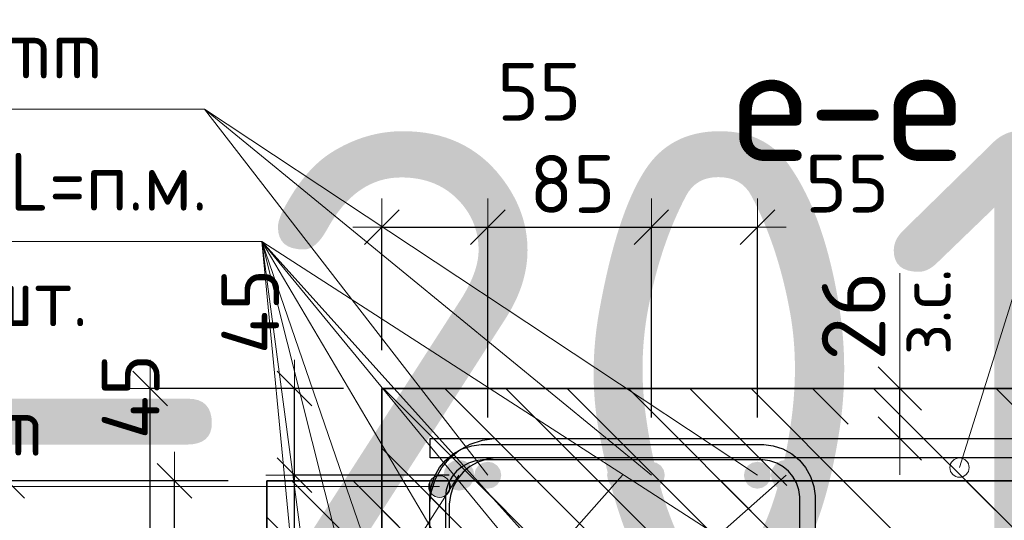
# Model space of a CAD drawing. Header units: metres. Extents: x -38 to 97, y -15 to 21.
# Tile 85 of 132: x 72.107 to 72.618, y 5.595 to 5.855. Entities that reach past the tile are written whole.
import ezdxf

# ---------------------------------------------------------------- set-up
doc = ezdxf.new("R2010")
doc.units = ezdxf.units.M
doc.header["$PDMODE"] = 65
for name, color, linetype, lineweight in [('XR$3$Арм. стержнями верхней зоны', 180, 'Continuous', 35), ('XR$3$Арм.стержн. Арматура края', 96, 'Continuous', 35), ('XR$3$Арм.стержн. Доп. арматура', 180, 'Continuous', 35), ('XR$3$Арм.стержн. Хомут', 240, 'Continuous', 35), ('XR$3$Арм.стержн.горизонт. 1', 180, 'Continuous', 35), ('XR$3$Размерная линия (1)', 7, 'Continuous', 13), ('XR$3$Размерная линия_ общее', 7, 'Continuous', 13), ('XR$5$Арм.стержн.горизонт. 1', 180, 'Continuous', 35), ('XR$5$Размерная линия (1)', 7, 'Continuous', 13)]:
    doc.layers.add(name, color=color, linetype=linetype, lineweight=lineweight)
doc.styles.add('ISOCPEUR', font='txt')
doc.dimstyles.new('DIMSTYLE_11', dxfattribs={"dimtxt": 0.033, "dimasz": 0.0375, "dimexe": 0, "dimexo": 0, "dimgap": 0.0165, "dimtad": 2, "dimdec": 0, "dimlfac": 1000, "dimrnd": 1, "dimzin": 12, "dimdsep": 46, "dimtxsty": 'ISOCPEUR', "dimblk1": 'ALL_ML_STRICH', "dimblk2": 'ALL_ML_STRICH', "dimsah": 1, "dimcen": 0, "dimclrd": 7, "dimclre": 256, "dimclrt": 7, "dimadec": 0, "dimazin": 0, "dimtfac": 1, "dimtdec": 0, "dimtix": 1, "dimtmove": 2, "dimatfit": 3, "dimfxl": 0, "dimtvp": 1.2, "dimtzin": 0, "dimlwd": 0, "dimlwe": -3, "dimarcsym": 0})
doc.dimstyles.new('DIMSTYLE_12', dxfattribs={"dimtxt": 0.03, "dimasz": 0.03, "dimexe": 0, "dimexo": 0, "dimgap": 0.015, "dimtad": 2, "dimdec": 0, "dimlfac": 1000, "dimrnd": 1, "dimzin": 12, "dimdsep": 46, "dimtxsty": 'ISOCPEUR', "dimblk1": 'ALL_ML_STRICH', "dimblk2": 'ALL_ML_STRICH', "dimsah": 1, "dimcen": 0, "dimclrd": 7, "dimclre": 256, "dimclrt": 7, "dimadec": 0, "dimazin": 0, "dimtfac": 1, "dimtdec": 0, "dimtix": 1, "dimtmove": 2, "dimatfit": 3, "dimfxl": 0, "dimtzin": 0, "dimlwd": 0, "dimlwe": -3, "dimarcsym": 0})
doc.dimstyles.new('DIMSTYLE_14', dxfattribs={"dimtxt": 0.03, "dimasz": 0.03, "dimexe": 0, "dimexo": 0, "dimgap": 0.015, "dimtad": 2, "dimdec": 0, "dimlfac": 1000, "dimrnd": 1, "dimzin": 12, "dimdsep": 46, "dimtxsty": 'ISOCPEUR', "dimblk1": 'ALL_ML_STRICH', "dimblk2": 'ALL_ML_STRICH', "dimsah": 1, "dimcen": 0, "dimclrd": 7, "dimclre": 256, "dimclrt": 7, "dimadec": 0, "dimazin": 0, "dimtfac": 1, "dimtdec": 0, "dimtix": 1, "dimtmove": 2, "dimatfit": 3, "dimfxl": 0, "dimtvp": 1.2, "dimtzin": 0, "dimlwd": 0, "dimlwe": -3, "dimarcsym": 0})
doc.dimstyles.new('DIMSTYLE_21', dxfattribs={"dimtxt": 0.03, "dimasz": 0.03, "dimexe": 0, "dimexo": 0, "dimgap": 0.015, "dimtad": 2, "dimdec": 0, "dimlfac": 1000, "dimrnd": 5, "dimzin": 12, "dimdsep": 46, "dimtxsty": 'ISOCPEUR', "dimblk1": 'ALL_ML_STRICH', "dimblk2": 'ALL_ML_STRICH', "dimsah": 1, "dimcen": 0, "dimclrd": 7, "dimclre": 256, "dimclrt": 7, "dimadec": 0, "dimazin": 0, "dimtfac": 1, "dimtdec": 0, "dimtix": 1, "dimtmove": 2, "dimatfit": 3, "dimfxl": 0, "dimtvp": 1.2, "dimtzin": 0, "dimlwd": 0, "dimlwe": -3, "dimarcsym": 0})
doc.dimstyles.new('DIMSTYLE_22', dxfattribs={"dimtxt": 0.03, "dimasz": 0.03, "dimexe": 0, "dimexo": 0, "dimgap": 0.015, "dimtad": 2, "dimdec": 0, "dimlfac": 1000, "dimrnd": 5, "dimzin": 12, "dimdsep": 46, "dimtxsty": 'ISOCPEUR', "dimblk1": 'ALL_ML_STRICH', "dimblk2": 'ALL_ML_STRICH', "dimsah": 1, "dimcen": 0, "dimclrd": 7, "dimclre": 256, "dimclrt": 7, "dimadec": 0, "dimazin": 0, "dimtfac": 1, "dimtdec": 0, "dimtix": 1, "dimtmove": 2, "dimatfit": 3, "dimfxl": 0, "dimtzin": 0, "dimlwd": 0, "dimlwe": -3, "dimarcsym": 0})
doc.dimstyles.new('DIMSTYLE_23', dxfattribs={"dimtxt": 0.03, "dimasz": 0.03, "dimexe": 0, "dimexo": 0, "dimgap": 0.015, "dimtad": 2, "dimdec": 0, "dimlfac": 1000, "dimrnd": 5, "dimzin": 12, "dimdsep": 46, "dimtxsty": 'ISOCPEUR', "dimblk1": 'ALL_ML_STRICH', "dimblk2": 'ALL_ML_STRICH', "dimsah": 1, "dimcen": 0, "dimclrd": 7, "dimclre": 256, "dimclrt": 7, "dimadec": 0, "dimazin": 0, "dimtfac": 1, "dimtdec": 0, "dimtix": 1, "dimtmove": 2, "dimatfit": 3, "dimfxl": 0, "dimtvp": 1.2, "dimtzin": 0, "dimlwd": 0, "dimlwe": -3, "dimarcsym": 0})
doc.dimstyles.new('DIMSTYLE_24', dxfattribs={"dimtxt": 0.03, "dimasz": 0.03, "dimexe": 0, "dimexo": 0, "dimgap": 0.015, "dimtad": 2, "dimdec": 0, "dimlfac": 1000, "dimrnd": 5, "dimzin": 12, "dimdsep": 46, "dimtxsty": 'ISOCPEUR', "dimblk1": 'ALL_ML_STRICH', "dimblk2": 'ALL_ML_STRICH', "dimsah": 1, "dimcen": 0, "dimclrd": 7, "dimclre": 256, "dimclrt": 7, "dimadec": 0, "dimazin": 0, "dimtfac": 1, "dimtdec": 0, "dimtix": 1, "dimtmove": 2, "dimatfit": 3, "dimfxl": 0, "dimtzin": 0, "dimlwd": 0, "dimlwe": -3, "dimarcsym": 0})
pattern_1 = [(135, (0, 0), (-0.031819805, -0.031819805), [0.4, -0.05, 0, -0.05]), (135, (-0.01591, -0.01591), (-0.031819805, -0.031819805), [0.8, -0.1, 0.1, -0.1])]

# ---------------------------------------------------------------- blocks, each defined once
blk = doc.blocks.new('ALL_ML_STRICH')
at = {"color": 0, "linetype": 'ByBlock', "lineweight": -2}
for p, q in [((0, -0.5), (0, 0.5)), ((-0.3, -0.3), (0.3, 0.3)), ((-1, 0), (0.5, 0))]:
    blk.add_line(p, q, dxfattribs=at)
blk = doc.blocks.new('*D77')
at = {"layer": 'DEFPOINTS', "color": 7, "linetype": 'Continuous', "lineweight": 13, "transparency": 33554687}
for p in [(72.29474, 5.66307), (72.1744, 5.36307), (72.2947, 5.36307)]:
    blk.add_point(p, dxfattribs=at)
at = {"layer": 'XR$3$Размерная линия (1)', "color": 9, "linetype": 'Continuous', "lineweight": -2, "true_color": 0xc7c7c7, "transparency": 33554687}
for p, q in [((72.27474, 5.66307), (72.1744, 5.66307)), ((72.2747, 5.36307), (72.1744, 5.36307))]:
    blk.add_line(p, q, dxfattribs=at)
at = {"layer": 'XR$3$Размерная линия (1)', "color": 7, "linetype": 'Continuous', "lineweight": -2, "transparency": 33554687}
blk.add_line((72.1744, 5.36307), (72.1744, 5.66307), dxfattribs=at)
at = {"layer": 'XR$3$Размерная линия (1)', "color": 7, "linetype": 'Continuous', "lineweight": 13, "transparency": 33554687, "xscale": 0.03, "yscale": 0.03, "zscale": 0.03}
for p, rotation in [((72.1744, 5.66307), 90), ((72.1744, 5.36307), 270)]:
    blk.add_blockref('ALL_ML_STRICH', p, dxfattribs=dict(at, rotation=rotation))
at = {"layer": 'XR$3$Размерная линия (1)', "color": 7, "linetype": 'Continuous', "lineweight": 13, "transparency": 33554687, "insert": (72.1519, 5.51457), "char_height": 0.03, "width": 0.09, "attachment_point": 5, "rotation": 90, "style": 'ISOCPEUR'}
blk.add_mtext('\\A1;{300}', dxfattribs=at)
blk = doc.blocks.new('*D148')
at = {"layer": 'DEFPOINTS', "color": 7, "linetype": 'Continuous', "lineweight": 13, "transparency": 33554687}
for p in [(72.52365, 5.66307), (72.52365, 5.63707), (72.56364, 5.63707)]:
    blk.add_point(p, dxfattribs=at)
at = {"layer": 'XR$3$Размерная линия_ общее', "color": 253, "linetype": 'Continuous', "lineweight": -2, "true_color": 0xa0a0a0, "transparency": 33554687}
for p, q in [((72.54365, 5.66307), (72.56364, 5.66307)), ((72.54365, 5.63707), (72.56364, 5.63707))]:
    blk.add_line(p, q, dxfattribs=at)
at = {"layer": 'XR$3$Размерная линия_ общее', "color": 7, "linetype": 'Continuous', "lineweight": -2, "transparency": 33554687}
blk.add_line((72.56364, 5.63707), (72.56364, 5.66307), dxfattribs=at)
at = {"layer": 'XR$3$Размерная линия_ общее', "color": 7, "linetype": 'Continuous', "lineweight": 13, "transparency": 33554687, "xscale": 0.0375, "yscale": 0.0375, "zscale": 0.0375}
for p, rotation in [((72.56364, 5.66307), 90), ((72.56364, 5.63707), 270)]:
    blk.add_blockref('ALL_ML_STRICH', p, dxfattribs=dict(at, rotation=rotation))
at = {"layer": 'XR$3$Размерная линия_ общее', "color": 7, "linetype": 'Continuous', "lineweight": 13, "transparency": 33554687, "insert": (72.56317, 5.68043), "char_height": 0.027, "width": 0.00135, "attachment_point": 1, "rotation": 90, "line_spacing_factor": 0.60241, "style": 'ISOCPEUR'}
blk.add_mtext('з.с.', dxfattribs=at)
at = {"layer": 'XR$3$Размерная линия_ общее', "color": 7, "linetype": 'Continuous', "lineweight": 13, "transparency": 33554687, "insert": (72.53964, 5.70079), "char_height": 0.033, "width": 0.066, "attachment_point": 5, "rotation": 90, "style": 'ISOCPEUR'}
blk.add_mtext('\\A1;{26}', dxfattribs=at)
blk = doc.blocks.new('*D149')
at = {"layer": 'DEFPOINTS', "color": 7, "linetype": 'Continuous', "lineweight": 13, "transparency": 33554687}
for p in [(72.2947, 5.74681), (72.2947, 5.66307), (72.3497, 5.62807)]:
    blk.add_point(p, dxfattribs=at)
at = {"layer": 'XR$3$Размерная линия (1)', "color": 9, "linetype": 'Continuous', "lineweight": -2, "true_color": 0xc7c7c7, "transparency": 33554687}
for p, q in [((72.2947, 5.68307), (72.2947, 5.74681)), ((72.3497, 5.64807), (72.3497, 5.74681))]:
    blk.add_line(p, q, dxfattribs=at)
at = {"layer": 'XR$3$Размерная линия (1)', "color": 7, "linetype": 'Continuous', "lineweight": -2, "transparency": 33554687}
blk.add_line((72.2947, 5.74681), (72.3497, 5.74681), dxfattribs=at)
at = {"layer": 'XR$3$Размерная линия (1)', "color": 7, "linetype": 'Continuous', "lineweight": 13, "transparency": 33554687, "xscale": 0.03, "yscale": 0.03, "zscale": 0.03, "rotation": 180}
blk.add_blockref('ALL_ML_STRICH', (72.2947, 5.74681), dxfattribs=at)
at = {"layer": 'XR$3$Размерная линия (1)', "color": 7, "linetype": 'Continuous', "lineweight": 13, "transparency": 33554687, "xscale": 0.03, "yscale": 0.03, "zscale": 0.03}
blk.add_blockref('ALL_ML_STRICH', (72.3497, 5.74681), dxfattribs=at)
at = {"layer": 'XR$3$Размерная линия (1)', "color": 7, "linetype": 'Continuous', "lineweight": 13, "transparency": 33554687, "insert": (72.37641, 5.81719), "char_height": 0.03, "width": 0.06, "attachment_point": 5, "style": 'ISOCPEUR'}
blk.add_mtext('\\A1;{55}', dxfattribs=at)
blk = doc.blocks.new('*D150')
at = {"layer": 'DEFPOINTS', "color": 7, "linetype": 'Continuous', "lineweight": 13, "transparency": 33554687}
for p in [(72.3497, 5.74681), (72.3497, 5.62807), (72.43463, 5.62807)]:
    blk.add_point(p, dxfattribs=at)
at = {"layer": 'XR$3$Размерная линия (1)', "color": 9, "linetype": 'Continuous', "lineweight": -2, "true_color": 0xc7c7c7, "transparency": 33554687}
for p, q in [((72.3497, 5.64807), (72.3497, 5.74681)), ((72.43463, 5.64807), (72.43463, 5.74681))]:
    blk.add_line(p, q, dxfattribs=at)
at = {"layer": 'XR$3$Размерная линия (1)', "color": 7, "linetype": 'Continuous', "lineweight": -2, "transparency": 33554687}
blk.add_line((72.3497, 5.74681), (72.43463, 5.74681), dxfattribs=at)
at = {"layer": 'XR$3$Размерная линия (1)', "color": 7, "linetype": 'Continuous', "lineweight": 13, "transparency": 33554687, "xscale": 0.03, "yscale": 0.03, "zscale": 0.03, "rotation": 180}
blk.add_blockref('ALL_ML_STRICH', (72.3497, 5.74681), dxfattribs=at)
at = {"layer": 'XR$3$Размерная линия (1)', "color": 7, "linetype": 'Continuous', "lineweight": 13, "transparency": 33554687, "xscale": 0.03, "yscale": 0.03, "zscale": 0.03}
blk.add_blockref('ALL_ML_STRICH', (72.43463, 5.74681), dxfattribs=at)
at = {"layer": 'XR$3$Размерная линия (1)', "color": 7, "linetype": 'Continuous', "lineweight": 13, "transparency": 33554687, "insert": (72.39366, 5.76931), "char_height": 0.03, "width": 0.06, "attachment_point": 5, "style": 'ISOCPEUR'}
blk.add_mtext('\\A1;{85}', dxfattribs=at)
blk = doc.blocks.new('*D151')
at = {"layer": 'DEFPOINTS', "color": 7, "linetype": 'Continuous', "lineweight": 13, "transparency": 33554687}
for p in [(72.43463, 5.74681), (72.43463, 5.62807), (72.4897, 5.62807)]:
    blk.add_point(p, dxfattribs=at)
at = {"layer": 'XR$3$Размерная линия (1)', "color": 9, "linetype": 'Continuous', "lineweight": -2, "true_color": 0xc7c7c7, "transparency": 33554687}
for p, q in [((72.43463, 5.64807), (72.43463, 5.74681)), ((72.4897, 5.64807), (72.4897, 5.74681))]:
    blk.add_line(p, q, dxfattribs=at)
at = {"layer": 'XR$3$Размерная линия (1)', "color": 7, "linetype": 'Continuous', "lineweight": -2, "transparency": 33554687}
blk.add_line((72.43463, 5.74681), (72.4897, 5.74681), dxfattribs=at)
at = {"layer": 'XR$3$Размерная линия (1)', "color": 7, "linetype": 'Continuous', "lineweight": 13, "transparency": 33554687, "xscale": 0.03, "yscale": 0.03, "zscale": 0.03, "rotation": 180}
blk.add_blockref('ALL_ML_STRICH', (72.43463, 5.74681), dxfattribs=at)
at = {"layer": 'XR$3$Размерная линия (1)', "color": 7, "linetype": 'Continuous', "lineweight": 13, "transparency": 33554687, "xscale": 0.03, "yscale": 0.03, "zscale": 0.03}
blk.add_blockref('ALL_ML_STRICH', (72.4897, 5.74681), dxfattribs=at)
at = {"layer": 'XR$3$Размерная линия (1)', "color": 7, "linetype": 'Continuous', "lineweight": 13, "transparency": 33554687, "insert": (72.53632, 5.76949), "char_height": 0.03, "width": 0.06, "attachment_point": 5, "style": 'ISOCPEUR'}
blk.add_mtext('\\A1;{55}', dxfattribs=at)
blk = doc.blocks.new('*D154')
at = {"layer": 'DEFPOINTS', "color": 7, "linetype": 'Continuous', "lineweight": 13, "transparency": 33554687}
for p in [(72.3497, 5.61807), (72.2494, 5.49807), (72.33466, 5.49807)]:
    blk.add_point(p, dxfattribs=at)
at = {"layer": 'XR$3$Размерная линия (1)', "color": 9, "linetype": 'Continuous', "lineweight": -2, "true_color": 0xc7c7c7, "transparency": 33554687}
for p, q in [((72.3297, 5.61807), (72.2494, 5.61807)), ((72.31466, 5.49807), (72.2494, 5.49807))]:
    blk.add_line(p, q, dxfattribs=at)
at = {"layer": 'XR$3$Размерная линия (1)', "color": 7, "linetype": 'Continuous', "lineweight": -2, "transparency": 33554687}
blk.add_line((72.2494, 5.49807), (72.2494, 5.61807), dxfattribs=at)
at = {"layer": 'XR$3$Размерная линия (1)', "color": 7, "linetype": 'Continuous', "lineweight": 13, "transparency": 33554687, "xscale": 0.03, "yscale": 0.03, "zscale": 0.03}
for p, rotation in [((72.2494, 5.61807), 90), ((72.2494, 5.49807), 270)]:
    blk.add_blockref('ALL_ML_STRICH', p, dxfattribs=dict(at, rotation=rotation))
at = {"layer": 'XR$3$Размерная линия (1)', "color": 7, "linetype": 'Continuous', "lineweight": 13, "transparency": 33554687, "insert": (72.2269, 5.56257), "char_height": 0.03, "width": 0.09, "attachment_point": 5, "rotation": 90, "style": 'ISOCPEUR'}
blk.add_mtext('\\A1;{120}', dxfattribs=at)
blk = doc.blocks.new('*D155')
at = {"layer": 'DEFPOINTS', "color": 7, "linetype": 'Continuous', "lineweight": 13, "transparency": 33554687}
for p in [(72.2947, 5.66307), (72.2494, 5.61807), (72.3497, 5.61807)]:
    blk.add_point(p, dxfattribs=at)
at = {"layer": 'XR$3$Размерная линия (1)', "color": 9, "linetype": 'Continuous', "lineweight": -2, "true_color": 0xc7c7c7, "transparency": 33554687}
for p, q in [((72.2747, 5.66307), (72.2494, 5.66307)), ((72.3297, 5.61807), (72.2494, 5.61807))]:
    blk.add_line(p, q, dxfattribs=at)
at = {"layer": 'XR$3$Размерная линия (1)', "color": 7, "linetype": 'Continuous', "lineweight": -2, "transparency": 33554687}
blk.add_line((72.2494, 5.61807), (72.2494, 5.66307), dxfattribs=at)
at = {"layer": 'XR$3$Размерная линия (1)', "color": 7, "linetype": 'Continuous', "lineweight": 13, "transparency": 33554687, "xscale": 0.03, "yscale": 0.03, "zscale": 0.03}
for p, rotation in [((72.2494, 5.66307), 90), ((72.2494, 5.61807), 270)]:
    blk.add_blockref('ALL_ML_STRICH', p, dxfattribs=dict(at, rotation=rotation))
at = {"layer": 'XR$3$Размерная линия (1)', "color": 7, "linetype": 'Continuous', "lineweight": 13, "transparency": 33554687, "insert": (72.22633, 5.7031), "char_height": 0.03, "width": 0.06, "attachment_point": 5, "rotation": 90, "style": 'ISOCPEUR'}
blk.add_mtext('\\A1;{45}', dxfattribs=at)
blk = doc.blocks.new('*D877')
at = {"layer": 'DEFPOINTS', "color": 7, "linetype": 'Continuous', "lineweight": 13, "transparency": 33554687}
for p in [(72.23488, 5.61517), (72.10014, 5.25517), (72.23488, 5.25517)]:
    blk.add_point(p, dxfattribs=at)
at = {"layer": 'XR$5$Размерная линия (1)', "color": 9, "linetype": 'Continuous', "lineweight": -2, "true_color": 0xc7c7c7, "transparency": 33554687}
for p, q in [((72.21488, 5.61517), (72.10014, 5.61517)), ((72.21488, 5.25517), (72.10014, 5.25517))]:
    blk.add_line(p, q, dxfattribs=at)
at = {"layer": 'XR$5$Размерная линия (1)', "color": 7, "linetype": 'Continuous', "lineweight": -2, "transparency": 33554687}
blk.add_line((72.10014, 5.25517), (72.10014, 5.61517), dxfattribs=at)
at = {"layer": 'XR$5$Размерная линия (1)', "color": 7, "linetype": 'Continuous', "lineweight": 13, "transparency": 33554687, "xscale": 0.03, "yscale": 0.03, "zscale": 0.03}
for p, rotation in [((72.10014, 5.61517), 90), ((72.10014, 5.25517), 270)]:
    blk.add_blockref('ALL_ML_STRICH', p, dxfattribs=dict(at, rotation=rotation))
at = {"layer": 'XR$5$Размерная линия (1)', "color": 7, "linetype": 'Continuous', "lineweight": 13, "transparency": 33554687, "insert": (72.07764, 5.43667), "char_height": 0.03, "width": 0.09, "attachment_point": 5, "rotation": 90, "style": 'ISOCPEUR'}
blk.add_mtext('\\A1;{360}', dxfattribs=at)
blk = doc.blocks.new('*D881')
at = {"layer": 'DEFPOINTS', "color": 7, "linetype": 'Continuous', "lineweight": 13, "transparency": 33554687}
for p in [(72.23488, 5.61517), (72.18708, 5.57017), (72.27492, 5.57017)]:
    blk.add_point(p, dxfattribs=at)
at = {"layer": 'XR$5$Размерная линия (1)', "color": 9, "linetype": 'Continuous', "lineweight": -2, "true_color": 0xc7c7c7, "transparency": 33554687}
for p, q in [((72.21488, 5.61517), (72.18708, 5.61517)), ((72.25492, 5.57017), (72.18708, 5.57017))]:
    blk.add_line(p, q, dxfattribs=at)
at = {"layer": 'XR$5$Размерная линия (1)', "color": 7, "linetype": 'Continuous', "lineweight": -2, "transparency": 33554687}
blk.add_line((72.18708, 5.57017), (72.18708, 5.61517), dxfattribs=at)
at = {"layer": 'XR$5$Размерная линия (1)', "color": 7, "linetype": 'Continuous', "lineweight": 13, "transparency": 33554687, "xscale": 0.03, "yscale": 0.03, "zscale": 0.03}
for p, rotation in [((72.18708, 5.61517), 90), ((72.18708, 5.57017), 270)]:
    blk.add_blockref('ALL_ML_STRICH', p, dxfattribs=dict(at, rotation=rotation))
at = {"layer": 'XR$5$Размерная линия (1)', "color": 7, "linetype": 'Continuous', "lineweight": 13, "transparency": 33554687, "insert": (72.16422, 5.65888), "char_height": 0.03, "width": 0.06, "attachment_point": 5, "rotation": 90, "style": 'ISOCPEUR'}
blk.add_mtext('\\A1;{45}', dxfattribs=at)

msp = doc.modelspace()

# ---------------------------------------------------------------- hatches: boundary and pattern name
at = {"linetype": 'Continuous', "lineweight": 25, "transparency": 33554687}
h = msp.add_hatch(dxfattribs=at)
h.set_pattern_fill('__________540', scale=0.015, style=0, pattern_type=2)
h.set_pattern_definition(pattern_1)
h.paths.add_polyline_path([(72.5447, 5.66307), (72.2947, 5.66307), (72.2947, 5.36307), (72.5447, 5.36307)], flags=0)
h = msp.add_hatch(dxfattribs=at)
h.set_pattern_fill('__________540', scale=0.015, style=0, pattern_type=2)
h.set_pattern_definition(pattern_1)
h.paths.add_polyline_path([(72.5447, 5.66307), (72.5447, 5.46307), (72.68855, 5.46307), (72.68855, 5.66307)], flags=0)
at = {"linetype": 'Continuous', "lineweight": 13, "transparency": 33554687}
h = msp.add_hatch(dxfattribs=at)
h.set_pattern_fill('__________540', scale=0.015, style=0, pattern_type=2)
h.set_pattern_definition(pattern_1)
h.paths.add_polyline_path([(72.23496, 5.61517), (72.23496, 5.41517), (72.83857, 5.41517), (72.83857, 5.61517)], flags=0)
at = {"layer": 'XR$3$Арм.стержн. Арматура края', "linetype": 'Continuous', "lineweight": 13, "transparency": 33554687}
for points in [[(72.31981, 5.60936), (72.31981, 5.61498), (72.31902, 5.61217)], [(72.31981, 5.61498), (72.32183, 5.60733), (72.32183, 5.61701)], [(72.31981, 5.61498), (72.31981, 5.60936), (72.32183, 5.60733)], [(72.32183, 5.61701), (72.32465, 5.60655), (72.32465, 5.6178)], [(72.32183, 5.61701), (72.32183, 5.60733), (72.32465, 5.60655)], [(72.32465, 5.6178), (72.32465, 5.60655), (72.32746, 5.60733)], [(72.32465, 5.6178), (72.32746, 5.60733), (72.32746, 5.61701)], [(72.32746, 5.61701), (72.32746, 5.60733), (72.32948, 5.60936)], [(72.32746, 5.61701), (72.32948, 5.60936), (72.32948, 5.61498)], [(72.32948, 5.61498), (72.32948, 5.60936), (72.33027, 5.61217)]]:
    msp.add_hatch(color=7, dxfattribs=at).paths.add_polyline_path(points)
at = {"layer": 'XR$3$Арм.стержн. Доп. арматура', "linetype": 'Continuous', "lineweight": 50, "transparency": 33554687}
for points in [[(72.3567, 5.61807), (72.35617, 5.62075), (72.35465, 5.62302), (72.35238, 5.62453), (72.3497, 5.62507), (72.34702, 5.62453), (72.34475, 5.62302), (72.34324, 5.62075), (72.3427, 5.61807), (72.34324, 5.61539), (72.34475, 5.61312), (72.34702, 5.6116), (72.3497, 5.61107), (72.35238, 5.6116), (72.35465, 5.61312), (72.35617, 5.61539)], [(72.44163, 5.61807), (72.44109, 5.62075), (72.43958, 5.62302), (72.43731, 5.62453), (72.43463, 5.62507), (72.43195, 5.62453), (72.42968, 5.62302), (72.42816, 5.62075), (72.42763, 5.61807), (72.42816, 5.61539), (72.42968, 5.61312), (72.43195, 5.6116), (72.43463, 5.61107), (72.43731, 5.6116), (72.43958, 5.61312), (72.44109, 5.61539)], [(72.4967, 5.61807), (72.49617, 5.62075), (72.49465, 5.62302), (72.49238, 5.62453), (72.4897, 5.62507), (72.48702, 5.62453), (72.48475, 5.62302), (72.48324, 5.62075), (72.4827, 5.61807), (72.48324, 5.61539), (72.48475, 5.61312), (72.48702, 5.6116), (72.4897, 5.61107), (72.49238, 5.6116), (72.49465, 5.61312), (72.49617, 5.61539)]]:
    msp.add_hatch(color=7, dxfattribs=at).paths.add_polyline_path(points)
at = {"layer": 'XR$3$Арм.стержн.горизонт. 1', "linetype": 'Continuous', "lineweight": 50, "transparency": 33554687}
for points in [[(72.3427, 5.61807), (72.34209, 5.62113), (72.34036, 5.62372), (72.33776, 5.62546), (72.3347, 5.62607), (72.33164, 5.62546), (72.32905, 5.62372), (72.32731, 5.62113), (72.3267, 5.61807), (72.32731, 5.61501), (72.32905, 5.61241), (72.33164, 5.61068), (72.3347, 5.61007), (72.33776, 5.61068), (72.34036, 5.61241), (72.34209, 5.61501)], [(72.42763, 5.61807), (72.42702, 5.62113), (72.42528, 5.62372), (72.42269, 5.62546), (72.41963, 5.62607), (72.41657, 5.62546), (72.41397, 5.62372), (72.41224, 5.62113), (72.41163, 5.61807), (72.41224, 5.61501), (72.41397, 5.61241), (72.41657, 5.61068), (72.41963, 5.61007), (72.42269, 5.61068), (72.42528, 5.61241), (72.42702, 5.61501)], [(72.5127, 5.61807), (72.51209, 5.62113), (72.51036, 5.62372), (72.50776, 5.62546), (72.5047, 5.62607), (72.50164, 5.62546), (72.49905, 5.62372), (72.49731, 5.62113), (72.4967, 5.61807), (72.49731, 5.61501), (72.49905, 5.61241), (72.50164, 5.61068), (72.5047, 5.61007), (72.50776, 5.61068), (72.51036, 5.61241), (72.51209, 5.61501)]]:
    msp.add_hatch(color=7, dxfattribs=at).paths.add_polyline_path(points)

# ---------------------------------------------------------------- linework, layer by layer
at = {"color": 7, "linetype": 'Continuous', "lineweight": 13, "transparency": 33554687}
for p, q in [((72.59466, 5.62202), (72.64351, 5.77823)), ((72.56364, 5.66307), (72.56364, 5.72307))]:
    msp.add_line(p, q, dxfattribs=at)
at = {"color": 7, "linetype": 'Continuous', "lineweight": 35, "transparency": 33554687}
for p, q in [((72.2947, 5.66307), (72.2947, 5.36307)), ((72.5447, 5.66307), (72.2947, 5.66307)), ((72.68855, 5.66307), (72.5447, 5.66307)), ((72.23496, 5.61517), (72.23496, 5.41517)), ((72.83857, 5.61517), (72.23496, 5.61517))]:
    msp.add_line(p, q, dxfattribs=at)
at = {"color": 7, "linetype": 'Continuous', "lineweight": 13, "transparency": 33554687}
msp.add_circle((72.59466, 5.62202), 0.005, dxfattribs=at)
at = {"layer": 'XR$3$Арм. стержнями верхней зоны', "color": 4, "linetype": 'Continuous', "lineweight": 25, "transparency": 33554687}
msp.add_lwpolyline([(72.3197, 5.63707), (72.69355, 5.63707), (72.69355, 5.62707), (72.3197, 5.62707), (72.3197, 5.63707)], dxfattribs=at)
at = {"layer": 'XR$3$Арм.стержн. Арматура края', "color": 7, "linetype": 'Continuous', "lineweight": 13, "transparency": 33554687}
for p, q in [((72.32465, 5.6178), (72.32465, 5.6178)), ((71.86884, 5.61217), (72.17584, 5.61217)), ((72.17584, 5.61217), (72.32465, 5.61217)), ((72.31902, 5.61217), (72.31902, 5.61217)), ((72.33027, 5.61217), (72.33027, 5.61217)), ((72.32465, 5.60655), (72.32465, 5.60655))]:
    msp.add_line(p, q, dxfattribs=at)
at = {"layer": 'XR$3$Арм.стержн. Арматура края', "color": 4, "linetype": 'Continuous', "lineweight": 25, "transparency": 33554687}
for points in [[(72.69355, 5.50307), (72.35299, 5.50307), (72.34689, 5.50392), (72.34054, 5.50601), (72.3347, 5.50928), (72.32988, 5.5133), (72.32586, 5.51812), (72.32259, 5.52396), (72.32049, 5.53031), (72.31965, 5.53641), (72.31965, 5.60372), (72.32049, 5.60982), (72.32259, 5.61617), (72.32586, 5.62202), (72.32988, 5.62683), (72.3347, 5.63085), (72.34054, 5.63412), (72.34689, 5.63622), (72.35299, 5.63707), (72.69355, 5.63707)], [(72.69355, 5.62707), (72.35368, 5.62707), (72.34916, 5.62644), (72.34459, 5.62493), (72.34039, 5.62258), (72.33698, 5.61973), (72.33413, 5.61632), (72.33178, 5.61213), (72.33027, 5.60755), (72.32965, 5.60303), (72.32965, 5.53711), (72.33027, 5.53259), (72.33178, 5.52801), (72.33413, 5.52381), (72.33698, 5.5204), (72.34039, 5.51755), (72.34459, 5.5152), (72.34916, 5.5137), (72.35368, 5.51307), (72.69355, 5.51307)]]:
    msp.add_lwpolyline(points, dxfattribs=at)
at = {"layer": 'XR$3$Арм.стержн. Арматура края', "color": 7, "linetype": 'Continuous', "lineweight": 13, "transparency": 33554687}
msp.add_circle((72.32465, 5.61217), 0.00563, dxfattribs=at)
at = {"layer": 'XR$3$Арм.стержн. Доп. арматура', "color": 7, "linetype": 'Continuous', "lineweight": 13, "transparency": 33554687}
for p, q in [((71.88664, 5.80808), (72.20264, 5.80808)), ((72.20264, 5.80808), (72.4897, 5.61807)), ((72.20264, 5.80808), (72.43463, 5.61807)), ((72.20264, 5.80808), (72.3497, 5.61807))]:
    msp.add_line(p, q, dxfattribs=at)
at = {"layer": 'XR$3$Арм.стержн. Хомут', "color": 40, "linetype": 'Continuous', "lineweight": 25, "transparency": 33554687}
for points in [[(72.31966, 5.41474), (72.31966, 5.60739), (72.32034, 5.61227), (72.32202, 5.61735), (72.32464, 5.62203), (72.32785, 5.62588), (72.3317, 5.62909), (72.33638, 5.63171), (72.34146, 5.63339), (72.34634, 5.63407), (72.49303, 5.63407), (72.49791, 5.63339), (72.50299, 5.63171), (72.50766, 5.62909), (72.51151, 5.62588), (72.51473, 5.62203), (72.51735, 5.61735), (72.51902, 5.61227), (72.5197, 5.60739), (72.5197, 5.41474)], [(72.31966, 5.41474), (72.31966, 5.60739), (72.32034, 5.61227), (72.32202, 5.61735), (72.32464, 5.62203), (72.32785, 5.62588), (72.3317, 5.62909), (72.33638, 5.63171), (72.34146, 5.63339), (72.34634, 5.63407), (72.49303, 5.63407), (72.49791, 5.63339), (72.50299, 5.63171), (72.50766, 5.62909), (72.51151, 5.62588), (72.51473, 5.62203), (72.51735, 5.61735), (72.51902, 5.61227), (72.5197, 5.60739), (72.5197, 5.41474)], [(72.31966, 5.41474), (72.31966, 5.60739), (72.32034, 5.61227), (72.32202, 5.61735), (72.32464, 5.62203), (72.32785, 5.62588), (72.3317, 5.62909), (72.33638, 5.63171), (72.34146, 5.63339), (72.34634, 5.63407), (72.49303, 5.63407), (72.49791, 5.63339), (72.50299, 5.63171), (72.50766, 5.62909), (72.51151, 5.62588), (72.51473, 5.62203), (72.51735, 5.61735), (72.51902, 5.61227), (72.5197, 5.60739), (72.5197, 5.41474)], [(72.5117, 5.4153), (72.5117, 5.60684), (72.5112, 5.61045), (72.50999, 5.61411), (72.50811, 5.61747), (72.50583, 5.6202), (72.5031, 5.62248), (72.49975, 5.62436), (72.49609, 5.62556), (72.49247, 5.62607), (72.3469, 5.62607), (72.34328, 5.62556), (72.33962, 5.62436), (72.33626, 5.62248), (72.33353, 5.6202), (72.33125, 5.61747), (72.32937, 5.61411), (72.32817, 5.61045), (72.32766, 5.60684), (72.32766, 5.4153)], [(72.5117, 5.4153), (72.5117, 5.60684), (72.5112, 5.61045), (72.50999, 5.61411), (72.50811, 5.61747), (72.50583, 5.6202), (72.5031, 5.62248), (72.49975, 5.62436), (72.49609, 5.62556), (72.49247, 5.62607), (72.3469, 5.62607), (72.34328, 5.62556), (72.33962, 5.62436), (72.33626, 5.62248), (72.33353, 5.6202), (72.33125, 5.61747), (72.32937, 5.61411), (72.32817, 5.61045), (72.32766, 5.60684), (72.32766, 5.4153)], [(72.5117, 5.4153), (72.5117, 5.60684), (72.5112, 5.61045), (72.50999, 5.61411), (72.50811, 5.61747), (72.50583, 5.6202), (72.5031, 5.62248), (72.49975, 5.62436), (72.49609, 5.62556), (72.49247, 5.62607), (72.3469, 5.62607), (72.34328, 5.62556), (72.33962, 5.62436), (72.33626, 5.62248), (72.33353, 5.6202), (72.33125, 5.61747), (72.32937, 5.61411), (72.32817, 5.61045), (72.32766, 5.60684), (72.32766, 5.4153)]]:
    msp.add_lwpolyline(points, dxfattribs=at)
at = {"layer": 'XR$3$Арм.стержн.горизонт. 1', "color": 7, "linetype": 'Continuous', "lineweight": 13, "transparency": 33554687}
for q in [(72.3347, 5.61807), (72.41963, 5.61807), (72.5047, 5.61807)]:
    msp.add_line((72.11391, 5.27357), q, dxfattribs=at)
at = {"layer": 'XR$5$Арм.стержн.горизонт. 1', "color": 7, "linetype": 'Continuous', "lineweight": 13, "transparency": 33554687}
for p, q in [((72.00644, 5.73948), (72.23244, 5.73948)), ((72.23244, 5.73948), (72.38489, 5.29517)), ((72.23244, 5.73948), (72.27492, 5.57017)), ((72.23244, 5.73948), (72.27489, 5.29517)), ((72.23244, 5.73948), (72.38485, 5.57017)), ((72.23244, 5.73948), (72.49496, 5.29517)), ((72.23244, 5.73948), (72.49492, 5.57017)), ((72.23244, 5.73948), (72.49496, 5.42017)), ((72.23244, 5.73948), (72.27489, 5.42017))]:
    msp.add_line(p, q, dxfattribs=at)

# ---------------------------------------------------------------- texts
at = {"color": 7, "linetype": 'Continuous', "lineweight": 13, "transparency": 33554687, "insert": (72.59625, 5.78126), "char_height": 0.06, "width": 0.1533913, "attachment_point": 9, "style": 'ISOCPEUR'}
msp.add_mtext('\\A1;{\\fISOCPEUR|i0|b0;\\H0.060000;\\W1.000000;\\C7;е-е}\\P', dxfattribs=at)
at = {"color": 7, "linetype": 'Continuous', "lineweight": 35, "transparency": 33554687, "insert": (70.35063, 5.54671), "char_height": 0.25, "width": 2.7437149, "attachment_point": 7, "style": 'ISOCPEUR'}
msp.add_mtext('\\W0.96;ГОСТ 34028-2016', dxfattribs=at)
at = {"layer": 'XR$3$Арм.стержн. Арматура края', "color": 7, "linetype": 'Continuous', "lineweight": 25, "transparency": 33554687, "insert": (71.88884, 5.62817), "char_height": 0.03, "width": 0.2806692, "attachment_point": 7, "style": 'ISOCPEUR'}
msp.add_mtext('\\W0.92;ø10 L=1135mm ', dxfattribs=at)
at = {"layer": 'XR$3$Арм.стержн. Доп. арматура', "color": 7, "linetype": 'Continuous', "lineweight": 25, "transparency": 33554687, "insert": (71.90664, 5.82408), "char_height": 0.03, "width": 0.2899763, "attachment_point": 7, "style": 'ISOCPEUR'}
msp.add_mtext('\\W0.94;ø14 L=1950mm ', dxfattribs=at)
at = {"layer": 'XR$5$Арм.стержн.горизонт. 1', "color": 7, "linetype": 'Continuous', "lineweight": 25, "transparency": 33554687, "char_height": 0.03, "attachment_point": 7, "style": 'ISOCPEUR'}
for s, insert, width in [('\\W0.94;ø16 L=п.м.', (72.02644, 5.75548), 0.1999832), ('\\W0.94;8шт. ', (72.06844, 5.69548), 0.1161286)]:
    msp.add_mtext(s, dxfattribs=dict(at, insert=insert, width=width))

# ---------------------------------------------------------------- dimensions: what is measured, and where the dimension line sits
at = {"layer": 'XR$3$Размерная линия (1)', "color": 7, "linetype": 'Continuous', "lineweight": 13, "transparency": 33554687}
for base, p1, p2, dimstyle, picture, middle in [((72.3497, 5.74681), (72.2947, 5.68307), (72.3497, 5.64807), 'DIMSTYLE_21', '*D149', (72.37641, 5.81719)), ((72.43463, 5.74681), (72.3497, 5.64807), (72.43463, 5.64807), 'DIMSTYLE_22', '*D150', (72.39366, 5.76931)), ((72.4897, 5.74681), (72.43463, 5.64807), (72.4897, 5.64807), 'DIMSTYLE_23', '*D151', (72.53632, 5.76949))]:
    dim = msp.add_linear_dim(base=base, p1=p1, p2=p2, dimstyle=dimstyle, override={"dimpost": '<>', "dimclrd": 7, "dimclre": 9, "dimclrt": 7, "dimlwd": 0, "dimlwe": 65533}, dxfattribs=at)
    dim.commit()
    dim.dimension.update_dxf_attribs({"geometry": picture, "text_midpoint": middle, "dimtype": 160})
for base, p1, p2, dimstyle, picture, middle in [((72.2494, 5.66307), (72.3297, 5.61807), (72.2747, 5.66307), 'DIMSTYLE_14', '*D155', (72.22633, 5.7031)), ((72.1744, 5.66307), (72.2747, 5.36307), (72.27474, 5.66307), 'DIMSTYLE_12', '*D77', (72.1519, 5.51457)), ((72.2494, 5.61807), (72.31466, 5.49807), (72.3297, 5.61807), 'DIMSTYLE_12', '*D154', (72.2269, 5.56257))]:
    dim = msp.add_linear_dim(base=base, p1=p1, p2=p2, angle=90, dimstyle=dimstyle, override={"dimpost": '<>', "dimclrd": 7, "dimclre": 9, "dimclrt": 7, "dimlwd": 0, "dimlwe": 65533}, dxfattribs=at)
    dim.commit()
    dim.dimension.update_dxf_attribs({"geometry": picture, "text_midpoint": middle, "dimtype": 160})
at = {"layer": 'XR$3$Размерная линия_ общее', "color": 7, "linetype": 'Continuous', "lineweight": 13, "transparency": 33554687}
dim = msp.add_linear_dim(base=(72.56364, 5.66307), p1=(72.54365, 5.63707), p2=(72.54365, 5.66307), angle=90, text='<>\\Xз.с.', dimstyle='DIMSTYLE_11', override={"dimpost": '<>', "dimclrd": 7, "dimclre": 253, "dimclrt": 7, "dimlwd": 0, "dimlwe": 65533}, dxfattribs=at)
dim.commit()
dim.dimension.update_dxf_attribs({"geometry": '*D148', "text_midpoint": (72.53964, 5.70079), "dimtype": 160})
at = {"layer": 'XR$5$Размерная линия (1)', "color": 7, "linetype": 'Continuous', "lineweight": 13, "transparency": 33554687}
for base, p1, dimstyle, picture, middle in [((72.18708, 5.61517), (72.25492, 5.57017), 'DIMSTYLE_23', '*D881', (72.16422, 5.65888)), ((72.10014, 5.61517), (72.21488, 5.25517), 'DIMSTYLE_24', '*D877', (72.07764, 5.43667))]:
    dim = msp.add_linear_dim(base=base, p1=p1, p2=(72.21488, 5.61517), angle=90, dimstyle=dimstyle, override={"dimpost": '<>', "dimclrd": 7, "dimclre": 9, "dimclrt": 7, "dimlwd": 0, "dimlwe": 65533}, dxfattribs=at)
    dim.commit()
    dim.dimension.update_dxf_attribs({"geometry": picture, "text_midpoint": middle, "dimtype": 160})

doc.saveas('drawing.dxf')
